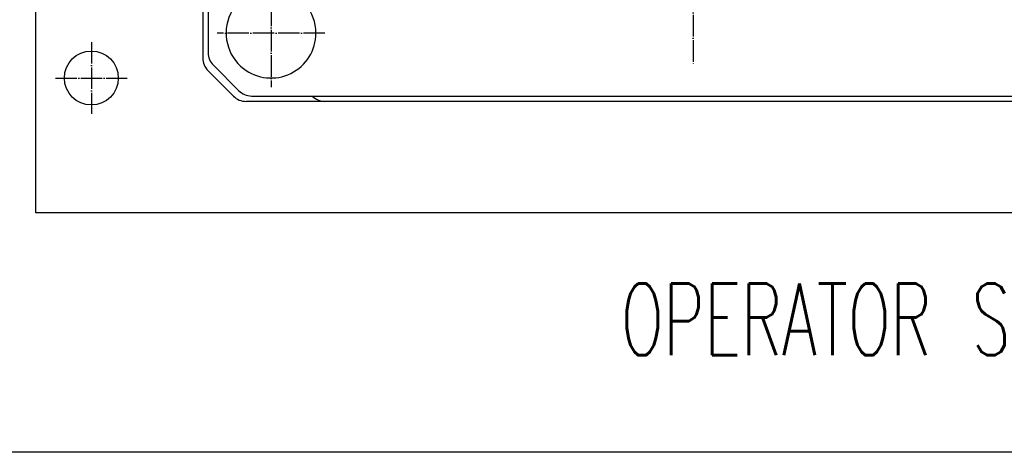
# Model space of a CAD drawing. Extents: x -1763 to 4575, y -3429 to 1051.
# Tile 43 of 80: x 925 to 1473, y -2170 to -1929. Entities that reach past the tile are written whole.
import ezdxf

# ---------------------------------------------------------------- set-up
doc = ezdxf.new("R2010")
doc.units = 0
doc.linetypes.add('DOT_CENTER', pattern=[14, 12, -1, 0, -1])
for name, color, linetype in [('1', 7, 'CONTINUOUS'), ('141', 7, 'CONTINUOUS'), ('16', 7, 'CONTINUOUS'), ('DIMPROHIDE', 7, 'CONTINUOUS'), ('OBJECT', 7, 'CONTINUOUS')]:
    doc.layers.add(name, color=color, linetype=linetype)
doc.styles.add('CONVERTER_1', font='txt.shx', dxfattribs={"width": 0.63})

# ---------------------------------------------------------------- blocks, each defined once
blk = doc.blocks.new('HEADPLATE_TEL', base_point=(934, -2216.07))
at = {"layer": '141', "color": 7, "linetype": 'CONTINUOUS'}
for p, q in [((1030, -1438.88), (1030, -1947.74)), ((1032.93, -1954.81), (1047.07, -1968.95)), ((1054.14, -1971.88), (1535.86, -1971.88))]:
    blk.add_line(p, q, dxfattribs=at)
for centre, start, end in [((1040, -1947.74), 180, -135), ((1054.14, -1961.88), -135, -90)]:
    blk.add_arc(centre, 10, start, end, dxfattribs=at)
at = {"layer": '16', "color": 1, "linetype": 'DOT_CENTER'}
blk.add_line((1300, -1489.68), (1300, -1954.08), dxfattribs=at)
at = {"layer": 'DIMPROHIDE', "color": 7, "linetype": 'CONTINUOUS'}
for p, q in [((934, -2036.88), (934, -1221.88)), ((1027, -1438.88), (1027, -1950.74)), ((1044.07, -1971.95), (1029.93, -1957.81)), ((1538.86, -1974.88), (1051.14, -1974.88)), ((1245.5, -2036.88), (934, -2036.88)), ((1354.5, -2036.88), (1245.5, -2036.88)), ((1630, -2036.88), (1354.5, -2036.88))]:
    blk.add_line(p, q, dxfattribs=at)
blk.add_circle((965, -1961.88), 15, dxfattribs=at)
for centre, radius, start, end in [((1065, -1936.88), 25, 0, -127.7343), ((1065, -1936.88), 25, -127.7343, 0), ((1037, -1950.74), 10, 180, -135), ((1051.14, -1964.88), 10, -135, -90), ((1095, -1964.88), 10, -135.573, -90)]:
    blk.add_arc(centre, radius, start, end, dxfattribs=at)
at = {"layer": 'OBJECT', "color": 1, "linetype": 'DOT_CENTER'}
for p, q in [((1065, -1906.88), (1065, -1966.88)), ((1095, -1936.88), (1035, -1936.88)), ((965, -1941.88), (965, -1981.88)), ((945, -1961.88), (985, -1961.88))]:
    blk.add_line(p, q, dxfattribs=at)
at = {"layer": '1', "color": 1, "style": 'CONVERTER_1', "width": 0.63}
blk.add_text('OPERATOR SIDE', height=40, dxfattribs=at).set_placement((1259.73, -2116.07))
blk = doc.blocks.new('TEXT__258', base_point=(-2000, -2800))
at = {"layer": '1', "color": 1, "linetype": 'CONTINUOUS'}
blk.add_line((4500, -2170), (-700, -2170), dxfattribs=at)

msp = doc.modelspace()

# ---------------------------------------------------------------- block references
at = {"layer": '1'}
for name, p in [('TEXT__258', (-2000, -2800)), ('HEADPLATE_TEL', (934, -2216.07))]:
    msp.add_blockref(name, p, dxfattribs=at)

doc.saveas('drawing.dxf')
